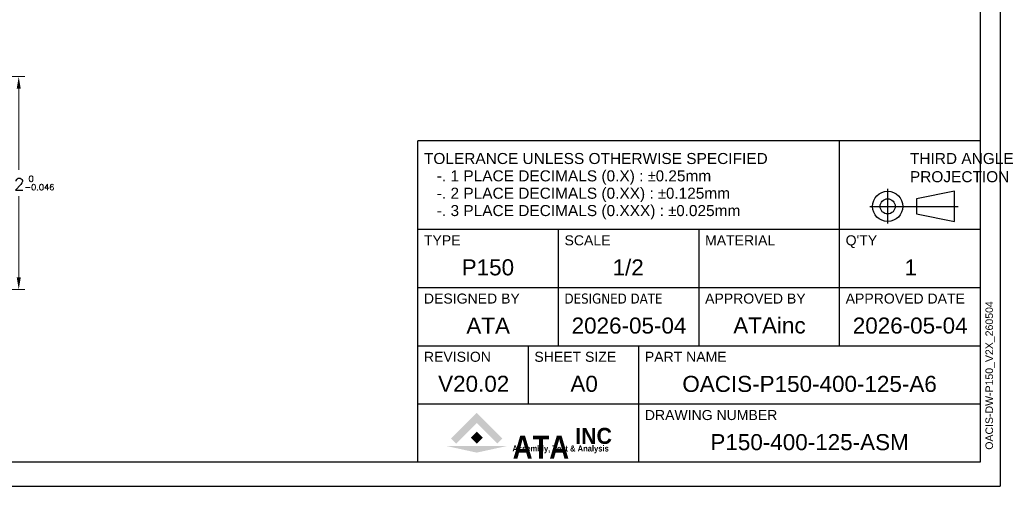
# Model space of a CAD drawing. Header units: millimetres. Extents: x 0 to 2382, y 0 to 1682.
# Tile 4 of 20: x 1401 to 2382, y 0 to 465. Entities that reach past the tile are written whole.
import ezdxf
from ezdxf.enums import TextEntityAlignment as Align

# ---------------------------------------------------------------- set-up
doc = ezdxf.new("R2010")
doc.units = ezdxf.units.MM
doc.layers.add('ATA-DIM', color=8, linetype='Continuous', lineweight=25)
doc.layers.add('ATA-TEXT', color=7, linetype='Continuous')
doc.styles.get("Standard").update_dxf_attribs({"font": 'simplex.shx'})
doc.styles.add('주 문자 (ISO)', font='arial.ttf')
doc.dimstyles.new('ata_A0', dxfattribs={"dimtxt": 6, "dimasz": 6, "dimexe": 3, "dimexo": 3, "dimgap": 3, "dimtad": 0, "dimtih": 1, "dimtoh": 1, "dimdec": 6, "dimdsep": 46, "dimtxsty": 'Standard', "dimcen": 0, "dimclrd": 252, "dimclre": 252, "dimclrt": 4, "dimadec": 6, "dimazin": 2, "dimtfac": 1, "dimtdec": 6, "dimtofl": 0, "dimtmove": 0, "dimatfit": 3, "dimfxl": 0, "dimtolj": 1, "dimtzin": 0, "dimlwd": 0, "dimlwe": 0, "dimarcsym": 0})

# ---------------------------------------------------------------- blocks, each defined once
blk = doc.blocks.new('ata-Title-A0-002')
for color, points in [(176, [(19.06, 9.27), (16.5, 11.82), (29.3, 24.62), (42.09, 11.82), (39.54, 9.27), (29.3, 19.51)]), (30, [(29.3, 15.23), (32.28, 12.25), (29.3, 9.27), (26.32, 12.25)]), (9, [(44.36, 8.06), (29.3, 4.78), (14.24, 8.06)])]:
    blk.add_hatch(color=color).paths.add_polyline_path(points)
at = {"color": 253}
for p, q in [((0, 0), (0, 160)), ((280, 160), (0, 160)), ((210, 58), (210, 160)), ((280, 160), (280, 0)), ((0, 116), (280, 116)), ((70, 58), (70, 116)), ((140, 58), (140, 116)), ((0, 87), (280, 87)), ((0, 58), (280, 58)), ((55, 29), (55, 58)), ((110, 0), (110, 58)), ((0, 29), (280, 29)), ((280, 0), (0, 0))]:
    blk.add_line(p, q, dxfattribs=at)
for p, q in [((233.92, 136.17), (233.92, 118.94)), ((267.18, 134.93), (248.36, 131.17)), ((267.18, 119.87), (267.18, 134.93)), ((248.36, 131.17), (248.36, 123.64)), ((225.1, 127.4), (268.96, 127.4)), ((248.36, 123.64), (267.18, 119.87)), ((0, 116), (280, 116))]:
    blk.add_line(p, q)
for radius in [7.53, 3.76]:
    blk.add_circle((233.92, 127.4), radius)
at = {"char_height": 5.5, "attachment_point": 1, "style": '주 문자 (ISO)'}
for s, insert, line_spacing_factor in [('TOLERANCE UNLESS OTHERWISE SPECIFIED\\P   -. 1 PLACE DECIMALS (0.X) : {\\fAIGDT|b0|i0|c2|p2;`0}.25mm\\P   -. 2 PLACE DECIMALS (0.XX) : {\\fAIGDT|b0|i0|c2|p2;`0}.125mm \\P   -. 3 PLACE DECIMALS (0.XXX) : {\\fAIGDT|b0|i0|c2|p2;`0}.025mm', (3.01, 154), 0.942857), ('THIRD ANGLE\\PPROJECTION', (245, 154), 0.987884)]:
    blk.add_mtext(s, dxfattribs=dict(at, insert=insert, line_spacing_factor=line_spacing_factor))
at = {"char_height": 5, "attachment_point": 1, "style": '주 문자 (ISO)'}
for s, insert in [('TYPE', (3, 113)), ('SCALE', (73.01, 113)), ('MATERIAL', (143, 113)), ("Q'TY", (213, 113)), ('DESIGNED BY', (3, 84)), ('{\\fTahoma|b0|i0|c0|p34;DESIGNED \\fTahoma|b0|i0|c129|p34;DATE}', (73, 84)), ('APPROVED BY', (143.01, 84)), ('APPROVED DATE', (213, 84)), ('REVISION', (3, 55)), ('SHEET SIZE', (58, 55)), ('PART NAME', (113.01, 55)), ('DRAWING NUMBER', (113.01, 26))]:
    blk.add_mtext(s, dxfattribs=dict(at, insert=insert))
at = {"color": 9, "style": '주 문자 (ISO)'}
for s, insert, char_height, attachment_point in [('\\fArial|b1|i0;\\W0.95;\\H8.0000;INC', (78.33, 9), 15.0588, 7), ('\\fArial|b1|i0;\\W0.90;\\H3.0000;Assembly, Test & Analysis', (71.06, 8.34), 5.6471, 2)]:
    blk.add_mtext(s, dxfattribs=dict(at, insert=insert, char_height=char_height, attachment_point=attachment_point))
at = {"color": 176, "insert": (47.23, 1.79), "char_height": 21.6471, "width": 53.0805, "attachment_point": 7, "line_spacing_factor": 0.5, "style": '주 문자 (ISO)'}
blk.add_mtext('\\fArial|b1|i0;\\W0.85;\\H11.5000;ATA', dxfattribs=at)
at = {"style": '주 문자 (ISO)'}
for tag, p in [('TYPE_001', (35, 97)), ('SCALE_001', (105, 97)), ('MATERIAL_001', (175, 97)), ('QTY_001', (245, 97)), ('DESIGNED_BY_001', (35, 68)), ('APPROVED_BY_001', (175, 68.05)), ('APPROVED_DATE_001', (245, 68)), ('REVISION_001', (27.5, 39)), ('SHEET_SIZE_001', (82.5, 39)), ('PART_NAME_001', (195, 39)), ('DRAWING_NUMBER_001', (195, 10))]:
    blk.add_attdef(tag, text='', height=8, dxfattribs=at).set_placement(p, align=Align.MIDDLE_CENTER)
at = {"color": 7, "style": '주 문자 (ISO)'}
blk.add_attdef('DESIGNED_DATE_001', text='', height=8, dxfattribs=at).set_placement((105, 68), align=Align.MIDDLE_CENTER)
blk = doc.blocks.new('*D1629')
at = {"layer": 'ATA-DIM', "color": 252, "lineweight": 0}
for p, q in [((1118.25, 408.08), (1406.48, 408.08)), ((1400.48, 396.08), (1400.48, 315.08)), ((1400.48, 208.08), (1400.48, 289.08)), ((1118.25, 196.08), (1406.48, 196.08))]:
    blk.add_line(p, q, dxfattribs=at)
at = {"layer": 'ATA-DIM', "color": 252}
for points in [[(1402.48, 396.08), (1398.48, 396.08), (1400.48, 408.08)], [(1398.48, 208.08), (1402.48, 208.08), (1400.48, 196.08)]]:
    blk.add_solid(points, dxfattribs=at)
at = {"layer": 'Defpoints', "color": 0}
for p in [(1112.25, 408.08), (1112.25, 196.08), (1400.48, 196.08)]:
    blk.add_point(p, dxfattribs=at)
at = {"layer": 'ATA-DIM', "color": 4, "insert": (1400.48, 302.08), "char_height": 12, "attachment_point": 5}
blk.add_mtext('%%C212{\\H6.000000;\\S 0^ -0.046;}', dxfattribs=at)
blk = doc.blocks.new('ata-Border-A0-002')
at = {"color": 253, "ltscale": 0.5}
for p in [(1189, 841), (0, 0)]:
    blk.add_line(p, (1189, 0), dxfattribs=at)
for p, q in [((1179, 829), (1179, 12)), ((1179, 12), (10, 12))]:
    blk.add_line(p, q)

msp = doc.modelspace()

# ---------------------------------------------------------------- block references
at = {"xscale": 2, "yscale": 2, "zscale": 2}
msp.add_blockref('ata-Border-A0-002', (0, 0), dxfattribs=at)
ref = msp.add_blockref('ata-Title-A0-002', (1798, 24), dxfattribs=dict(xscale=2, yscale=2, zscale=2))
ref.add_attrib('SCALE_001', '1/2', (1991.856, 210.008), dxfattribs={"height": 16, "style": '주 문자 (ISO)'})
ref.add_attrib('TYPE_001', 'P150', (1841.6, 210.104), dxfattribs={"height": 16, "style": '주 문자 (ISO)'})
ref.add_attrib('DESIGNED_BY_001', 'ATA', (1846.264, 152), dxfattribs={"height": 16, "style": '주 문자 (ISO)'})
ref.add_attrib('DESIGNED_DATE_001', '2026-05-04', (1951.104, 152.104), dxfattribs={"color": 7, "height": 16, "style": '주 문자 (ISO)'})
ref.add_attrib('APPROVED_BY_001', 'ATAinc', (2112.112, 152.2358565), dxfattribs={"height": 16, "style": '주 문자 (ISO)'})
ref.add_attrib('APPROVED_DATE_001', '2026-05-04', (2231.104, 152.104), dxfattribs={"height": 16, "style": '주 문자 (ISO)'})
ref.add_attrib('PART_NAME_001', 'OACIS-P150-400-125-A6', (2061.36, 94), dxfattribs={"height": 16, "style": '주 문자 (ISO)'})
ref.add_attrib('DRAWING_NUMBER_001', 'P150-400-125-ASM', (2089.304, 36), dxfattribs={"height": 16, "style": '주 문자 (ISO)'})
ref.add_attrib('QTY_001', '1', (2282.624, 209.968), dxfattribs={"height": 16, "style": '주 문자 (ISO)'})
ref.add_attrib('REVISION_001', 'V20.02', (1818.16, 94.104), dxfattribs={"height": 16, "style": '주 문자 (ISO)'})
ref.add_attrib('SHEET_SIZE_001', 'A0', (1949.88, 94.104), dxfattribs={"color": 7, "height": 16, "style": '주 문자 (ISO)'})

# ---------------------------------------------------------------- texts
at = {"layer": 'ATA-TEXT', "color": 7, "insert": (2363.2279664, 36.4380754), "char_height": 2.625, "attachment_point": 1, "rotation": 90, "line_spacing_factor": 0.987388}
msp.add_mtext('{\\farial|b0|i0|c0|p0;\\H2.85700x;OACIS-DW-P150_V2X_260504}', dxfattribs=at)

# ---------------------------------------------------------------- dimensions: what is measured, and where the dimension line sits
at = {"layer": 'ATA-DIM'}
dim = msp.add_linear_dim(base=(1400.4797046, 196.0783905), p1=(1112.2528911, 408.0783905), p2=(1112.2528911, 196.0783905), angle=90, text='%%C<>', dimstyle='ata_A0', override={"dimscale": 2, "dimgap": 3, "dimtol": 1, "dimlim": 0, "dimtp": 0, "dimtm": 0.046, "dimtfac": 0.5, "dimtdec": 3, "dimtolj": 0, "dimtzin": 8}, dxfattribs=at)
dim.commit()
dim.dimension.update_dxf_attribs({"geometry": '*D1629', "text_midpoint": (1400.4797046, 302.0783905), "dimtype": 160})

doc.saveas('drawing.dxf')
